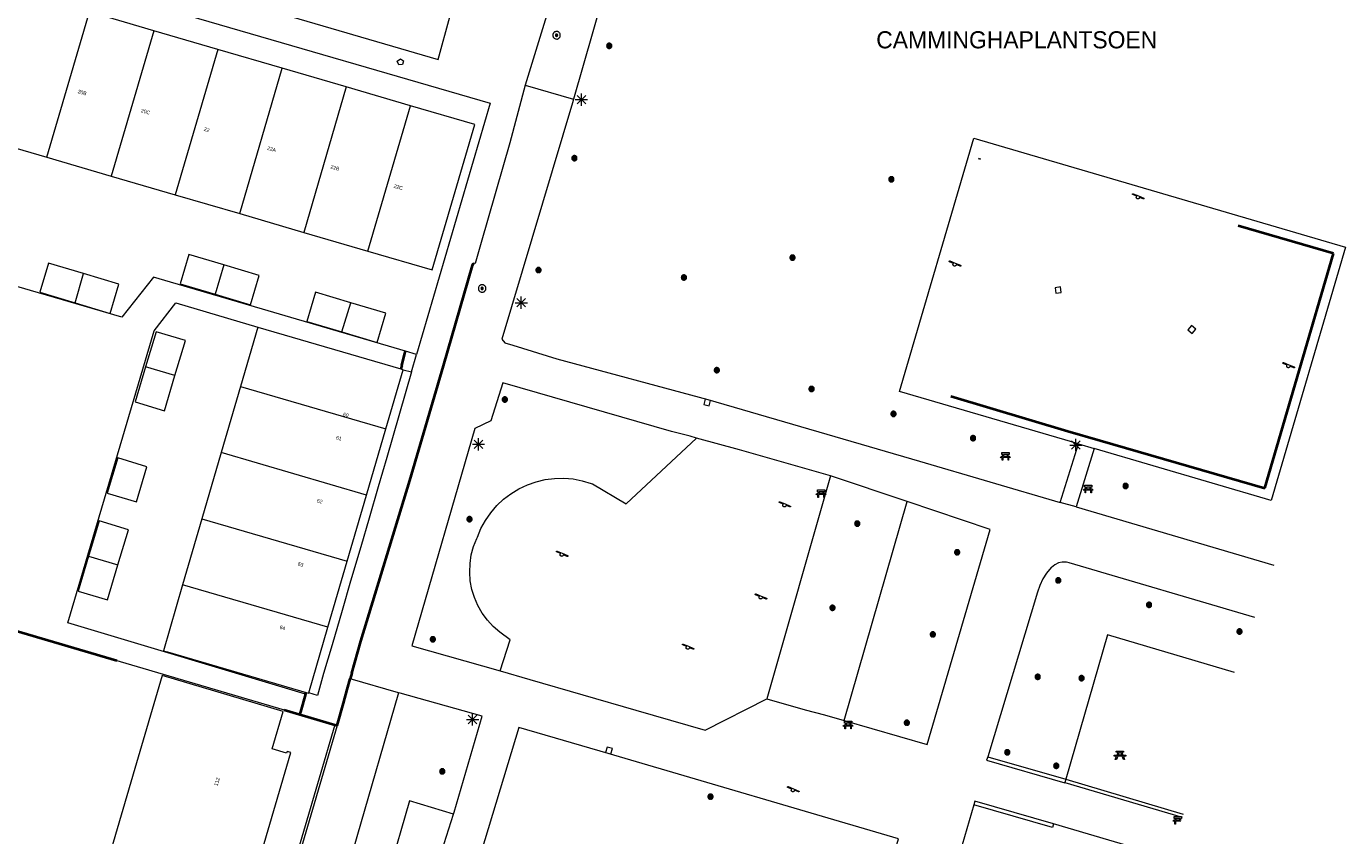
# Model space of a CAD drawing. Header units: metres. Extents: x 135779 to 137489, y 452643 to 455118.
# Tile 49 of 256: x 136680 to 136788, y 452805 to 452871. Entities that reach past the tile are written whole.
import ezdxf
from ezdxf.enums import TextEntityAlignment as Align

# ---------------------------------------------------------------- set-up
doc = ezdxf.new("R2010")
doc.units = ezdxf.units.M
doc.linetypes.add('DGN_Style_4', pattern=[89.853097, 44.898487, -22.449243, 0.056123, -22.449243])
for name, color, linetype, lineweight in [('KTop_BTD_Groenvoorziening', 62, 'Continuous', 13), ('KTop_BTD_Groenvoorziening_gras- en kruidachtigen', 62, 'Continuous', 13), ('KTop_NAR_Huisnummer (t)', 7, 'Continuous', 13), ('KTop_NAR_Huisnummer tijdelijk (t)', 7, 'Continuous', 13), ('KTop_ORL_Terrein_Overig (t)', 7, 'Continuous', 13), ('KTop_OTD_Gesloten verharding', 15, 'Continuous', 13), ('KTop_OTD_Open verharding', 15, 'Continuous', 13), ('KTop_OTD_Zand', 15, 'Continuous', 13), ('KTop_PAL_Lichtmast', 40, 'Continuous', 13), ('KTop_PND_Grondvlaksituatie van BAG-pand [tachy]', 1, 'Continuous', 13), ('KTop_PND_Pandscheiding', 40, 'Continuous', 13), ('KTop_PUT_Brandkraan of -put', 1, 'Continuous', 13), ('KTop_PUT_Inspectie- of rioolput', 15, 'Continuous', 13), ('KTop_PUT_Kolk', 15, 'Continuous', 13), ('KTop_SHD_Hek (l)', 15, 'DGN_Style_4', 40), ('KTop_SHD_Muur', 15, 'Continuous', 13), ('KTop_STM_Bank', 40, 'Continuous', 13), ('KTop_STM_Picknicktafel', 40, 'Continuous', 13), ('KTop_STM_Speelvoorziening', 40, 'Continuous', 13), ('KTop_VGO_Boom', 92, 'Continuous', 13), ('KTop_WGD_Fietspad', 40, 'Continuous', 13), ('KTop_WGD_Voetpad', 251, 'Continuous', 13)]:
    doc.layers.add(name, color=color, linetype=linetype, lineweight=lineweight)
doc.styles.add('Style-ROVU', font='ROVU.shx')
doc.styles.add('Style-ROVUCURSIEF', font='ROVUCURSIEF.shx')

# ---------------------------------------------------------------- blocks, each defined once
blk = doc.blocks.new('PAL_Lichtmast')
at = {"layer": 'KTop_PAL_Lichtmast'}
for p, q in [((-0.35, -0.35), (0.35, 0.35)), ((0.35, -0.35), (-0.35, 0.35)), ((0, -0.5), (0, 0.5)), ((-0.5, 0), (0.5, 0))]:
    blk.add_line(p, q, dxfattribs=at)
blk = doc.blocks.new('PUT_Kolk')
at = {"layer": 'KTop_PUT_Kolk', "flags": 128}
blk.add_lwpolyline([(0.22, -0.23), (0.22, 0.22), (-0.23, 0.22), (-0.23, -0.23), (0.22, -0.23)], dxfattribs=at)
blk = doc.blocks.new('PUT_Brandkraan_of_-put')
at = {"layer": 'KTop_PUT_Brandkraan of -put'}
for p, q in [((-0.25, 0.03), (0, 0.25)), ((-0.16, -0.25), (-0.25, 0.03)), ((0, 0.25), (0.25, 0.03)), ((0.25, 0.03), (0.16, -0.25)), ((0.16, -0.25), (-0.16, -0.25))]:
    blk.add_line(p, q, dxfattribs=at)
blk = doc.blocks.new('PUT_Inspectie-_of_rioolput')
at = {"layer": 'KTop_PUT_Inspectie- of rioolput', "flags": 128}
for points in [[(0.31, 0), (0.31, 0.03), (0.3, 0.06), (0.29, 0.1), (0.28, 0.13), (0.27, 0.15), (0.25, 0.18), (0.23, 0.21), (0.21, 0.23), (0.18, 0.25), (0.15, 0.27), (0.13, 0.28), (0.1, 0.29), (0.06, 0.3), (0.03, 0.31), (0, 0.31), (-0.03, 0.31), (-0.06, 0.3), (-0.1, 0.29), (-0.13, 0.28), (-0.16, 0.27), (-0.18, 0.25), (-0.21, 0.23), (-0.23, 0.21), (-0.25, 0.18), (-0.27, 0.15), (-0.28, 0.13), (-0.29, 0.1), (-0.3, 0.06), (-0.31, 0.03), (-0.31, 0), (-0.31, -0.03), (-0.3, -0.06), (-0.29, -0.1), (-0.28, -0.13), (-0.27, -0.16), (-0.25, -0.18), (-0.23, -0.21), (-0.21, -0.23), (-0.18, -0.25), (-0.15, -0.27), (-0.13, -0.28), (-0.1, -0.29), (-0.06, -0.3), (-0.03, -0.31), (0, -0.31), (0.03, -0.31), (0.06, -0.3), (0.1, -0.29), (0.13, -0.28), (0.15, -0.27), (0.18, -0.25), (0.21, -0.23), (0.23, -0.21), (0.25, -0.18), (0.27, -0.15), (0.28, -0.13), (0.29, -0.1), (0.3, -0.06), (0.31, -0.03), (0.31, 0)], [(0.1, 0), (0.09, 0.01), (0.09, 0.02), (0.09, 0.03), (0.09, 0.04), (0.08, 0.05), (0.08, 0.06), (0.07, 0.06), (0.06, 0.07), (0.06, 0.08), (0.05, 0.08), (0.04, 0.09), (0.03, 0.09), (0.02, 0.09), (0.01, 0.09), (0, 0.09), (-0.01, 0.09), (-0.02, 0.09), (-0.03, 0.09), (-0.04, 0.09), (-0.05, 0.08), (-0.06, 0.08), (-0.06, 0.07), (-0.07, 0.06), (-0.08, 0.06), (-0.08, 0.05), (-0.09, 0.04), (-0.09, 0.03), (-0.09, 0.02), (-0.09, 0.01), (-0.09, 0), (-0.09, -0.01), (-0.09, -0.02), (-0.09, -0.03), (-0.09, -0.04), (-0.08, -0.05), (-0.08, -0.06), (-0.07, -0.06), (-0.06, -0.07), (-0.06, -0.08), (-0.05, -0.08), (-0.04, -0.09), (-0.03, -0.09), (-0.02, -0.09), (-0.01, -0.09), (0, -0.09), (0.01, -0.09), (0.02, -0.09), (0.03, -0.09), (0.04, -0.09), (0.05, -0.08), (0.06, -0.08), (0.06, -0.07), (0.07, -0.06), (0.08, -0.06), (0.08, -0.05), (0.09, -0.04), (0.09, -0.03), (0.09, -0.02), (0.09, -0.01), (0.1, 0)], [(0.04, 0), (0.03, 0), (0.03, 0.01), (0.03, 0.01), (0.03, 0.01), (0.03, 0.02), (0.03, 0.02), (0.03, 0.02), (0.02, 0.03), (0.02, 0.03), (0.02, 0.03), (0.01, 0.03), (0.01, 0.03), (0.01, 0.03), (0, 0.03), (0, 0.03), (0, 0.03), (-0.01, 0.03), (-0.01, 0.03), (-0.01, 0.03), (-0.02, 0.03), (-0.02, 0.03), (-0.02, 0.03), (-0.03, 0.02), (-0.03, 0.02), (-0.03, 0.02), (-0.03, 0.01), (-0.03, 0.01), (-0.03, 0.01), (-0.03, 0), (-0.03, 0), (-0.03, 0), (-0.03, -0.01), (-0.03, -0.01), (-0.03, -0.01), (-0.03, -0.02), (-0.03, -0.02), (-0.03, -0.02), (-0.02, -0.03), (-0.02, -0.03), (-0.02, -0.03), (-0.01, -0.03), (-0.01, -0.03), (-0.01, -0.03), (0, -0.03), (0, -0.03), (0, -0.03), (0.01, -0.03), (0.01, -0.03), (0.01, -0.03), (0.02, -0.03), (0.02, -0.03), (0.02, -0.03), (0.03, -0.02), (0.03, -0.02), (0.03, -0.02), (0.03, -0.01), (0.03, -0.01), (0.03, -0.01), (0.03, 0), (0.04, 0)], [(0.01, 0.02), (0.01, 0.02), (0.01, 0.02), (0, 0.02), (0, 0.02), (0, 0.02), (0, 0.02), (-0.01, 0.02), (-0.01, 0.02), (-0.01, 0.02), (-0.01, 0.02), (-0.01, 0.02), (-0.02, 0.02), (-0.02, 0.01), (-0.02, 0.01), (-0.02, 0.01), (-0.02, 0.01), (-0.02, 0.01), (-0.02, 0), (-0.02, 0), (-0.02, 0), (-0.02, 0), (-0.02, -0.01), (-0.02, -0.01), (-0.02, -0.01), (-0.02, -0.01), (-0.02, -0.01), (-0.02, -0.02), (-0.01, -0.02), (-0.01, -0.02), (-0.01, -0.02), (-0.01, -0.02), (-0.01, -0.02), (0, -0.02), (0, -0.02), (0, -0.02), (0, -0.02), (0.01, -0.02), (0.01, -0.02), (0.01, -0.02), (0.01, -0.02), (0.01, -0.02), (0.02, -0.02), (0.02, -0.01), (0.02, -0.01), (0.02, -0.01), (0.02, -0.01), (0.02, -0.01), (0.02, 0), (0.02, 0), (0.02, 0), (0.02, 0), (0.02, 0.01), (0.02, 0.01), (0.02, 0.01), (0.02, 0.01), (0.02, 0.01), (0.02, 0.02), (0.01, 0.02), (0.01, 0.02), (0.01, 0.02)]]:
    blk.add_lwpolyline(points, dxfattribs=at)
blk = doc.blocks.new('STM_Speelvoorziening')
at = {"layer": 'KTop_STM_Speelvoorziening'}
for p, q in [((-0.46, 0.22), (-0.45, 0.23)), ((-0.46, 0.21), (-0.46, 0.22)), ((-0.46, 0.22), (-0.46, 0.22)), ((-0.45, 0.2), (-0.46, 0.21)), ((-0.46, 0.21), (-0.46, 0.21)), ((-0.46, 0.21), (-0.46, 0.21)), ((-0.45, 0.23), (-0.45, 0.24)), ((-0.45, 0.24), (-0.45, 0.24)), ((-0.45, 0.24), (-0.44, 0.24)), ((-0.45, 0.23), (-0.45, 0.23)), ((-0.45, 0.23), (-0.45, 0.23)), ((-0.45, 0.19), (-0.45, 0.2)), ((-0.45, 0.2), (-0.45, 0.2)), ((-0.44, 0.18), (-0.45, 0.19)), ((-0.45, 0.19), (-0.45, 0.19)), ((-0.45, 0.19), (-0.45, 0.19)), ((-0.44, 0.24), (-0.44, 0.25)), ((-0.44, 0.25), (-0.44, 0.25)), ((-0.44, 0.25), (-0.43, 0.25)), ((-0.43, 0.18), (-0.44, 0.18)), ((-0.44, 0.18), (-0.44, 0.18)), ((-0.44, 0.18), (-0.44, 0.18)), ((-0.43, 0.25), (-0.43, 0.25)), ((-0.43, 0.25), (-0.42, 0.25)), ((-0.11, 0.04), (-0.43, 0.18)), ((-0.42, 0.25), (-0.42, 0.25)), ((-0.42, 0.25), (-0.42, 0.25)), ((-0.42, 0.25), (-0.41, 0.25)), ((-0.41, 0.25), (-0.41, 0.25)), ((-0.41, 0.25), (-0.4, 0.25)), ((-0.4, 0.25), (-0.4, 0.25)), ((-0.4, 0.25), (0.03, 0.07)), ((-0.14, 0.01), (-0.13, 0.02)), ((-0.14, -0.01), (-0.14, 0.01)), ((-0.13, 0.02), (-0.12, 0.03)), ((-0.12, 0.03), (-0.11, 0.04)), ((-0.11, 0.04), (-0.11, 0.04)), ((0.03, 0.07), (0.46, -0.11)), ((-0.15, -0.03), (-0.14, -0.02)), ((-0.15, -0.05), (-0.15, -0.03)), ((-0.15, -0.06), (-0.15, -0.05)), ((-0.14, -0.07), (-0.15, -0.06)), ((-0.14, -0.02), (-0.14, -0.01)), ((-0.14, -0.09), (-0.14, -0.07)), ((-0.14, -0.1), (-0.14, -0.09)), ((-0.13, -0.11), (-0.14, -0.1)), ((-0.12, -0.12), (-0.13, -0.11)), ((-0.11, -0.13), (-0.12, -0.12)), ((-0.1, -0.14), (-0.11, -0.13)), ((-0.09, -0.15), (-0.1, -0.14)), ((-0.08, -0.16), (-0.09, -0.15)), ((-0.07, -0.16), (-0.08, -0.16)), ((-0.06, -0.17), (-0.07, -0.16)), ((-0.04, -0.17), (-0.06, -0.17)), ((-0.03, -0.17), (-0.04, -0.17)), ((-0.02, -0.18), (-0.03, -0.17)), ((0, -0.17), (-0.02, -0.18)), ((0.01, -0.17), (0, -0.17)), ((0.02, -0.17), (0.01, -0.17)), ((0.03, -0.16), (0.02, -0.17)), ((0.05, -0.16), (0.03, -0.16)), ((0.06, -0.15), (0.05, -0.16)), ((0.07, -0.14), (0.06, -0.15)), ((0.08, -0.13), (0.07, -0.14)), ((0.09, -0.12), (0.08, -0.13)), ((0.1, -0.1), (0.09, -0.11)), ((0.09, -0.11), (0.09, -0.12)), ((0.11, -0.07), (0.1, -0.09)), ((0.1, -0.09), (0.1, -0.1)), ((0.43, -0.18), (0.11, -0.05)), ((0.11, -0.05), (0.11, -0.06)), ((0.11, -0.06), (0.11, -0.07)), ((0.44, -0.18), (0.43, -0.18)), ((0.45, -0.18), (0.44, -0.18)), ((0.44, -0.18), (0.44, -0.18)), ((0.46, -0.18), (0.45, -0.18)), ((0.45, -0.18), (0.45, -0.18)), ((0.46, -0.11), (0.47, -0.11)), ((0.47, -0.18), (0.46, -0.18)), ((0.46, -0.18), (0.46, -0.18)), ((0.46, -0.18), (0.46, -0.18)), ((0.47, -0.11), (0.47, -0.11)), ((0.47, -0.11), (0.47, -0.11)), ((0.47, -0.11), (0.48, -0.12)), ((0.48, -0.17), (0.47, -0.17)), ((0.47, -0.17), (0.47, -0.17)), ((0.47, -0.17), (0.47, -0.18)), ((0.48, -0.12), (0.48, -0.12)), ((0.48, -0.12), (0.48, -0.12)), ((0.48, -0.12), (0.48, -0.13)), ((0.48, -0.13), (0.48, -0.13)), ((0.48, -0.13), (0.49, -0.13)), ((0.49, -0.15), (0.48, -0.15)), ((0.48, -0.15), (0.48, -0.16)), ((0.48, -0.16), (0.48, -0.16)), ((0.48, -0.16), (0.48, -0.16)), ((0.48, -0.16), (0.48, -0.17)), ((0.49, -0.13), (0.49, -0.14)), ((0.49, -0.14), (0.49, -0.14)), ((0.49, -0.14), (0.49, -0.15)), ((0.49, -0.15), (0.49, -0.15))]:
    blk.add_line(p, q, dxfattribs=at)
blk = doc.blocks.new('STM_Picknicktafel')
at = {"layer": 'KTop_STM_Picknicktafel'}
for p, q in [((-0.47, -0.07), (-0.47, 0.02)), ((-0.47, 0.02), (-0.24, 0.02)), ((-0.3, 0.25), (-0.3, 0.34)), ((-0.3, 0.34), (0, 0.34)), ((-0.15, 0.25), (-0.3, 0.25)), ((-0.24, 0.02), (-0.15, 0.25)), ((-0.14, 0.02), (-0.04, 0.25)), ((0.14, 0.02), (-0.14, 0.02)), ((-0.04, 0.25), (0.04, 0.25)), ((0, 0.34), (0.3, 0.34)), ((0.04, 0.25), (0.14, 0.02)), ((0.3, 0.25), (0.15, 0.25)), ((0.15, 0.25), (0.24, 0.02)), ((0.24, 0.02), (0.47, 0.02)), ((0.3, 0.34), (0.3, 0.25)), ((0.47, 0.02), (0.47, -0.07)), ((-0.28, -0.07), (-0.47, -0.07)), ((-0.38, -0.34), (-0.28, -0.07)), ((-0.28, -0.34), (-0.38, -0.34)), ((-0.17, -0.07), (-0.28, -0.34)), ((0.17, -0.07), (-0.17, -0.07)), ((0.28, -0.34), (0.17, -0.07)), ((0.47, -0.07), (0.28, -0.07)), ((0.28, -0.07), (0.38, -0.34)), ((0.38, -0.34), (0.28, -0.34))]:
    blk.add_line(p, q, dxfattribs=at)
blk = doc.blocks.new('STM_Bank')
at = {"layer": 'KTop_STM_Bank'}
for p, q in [((-0.42, -0.09), (-0.3, 0.02)), ((-0.3, 0.31), (0.3, 0.31)), ((-0.3, 0.14), (-0.3, 0.31)), ((-0.2, 0.14), (-0.3, 0.14)), ((-0.3, 0.02), (-0.2, 0.02)), ((-0.2, 0.02), (-0.2, 0.14)), ((0.16, 0.14), (-0.15, 0.14)), ((-0.15, 0.14), (-0.15, 0.02)), ((-0.15, 0.02), (0.16, 0.02)), ((0.16, 0.02), (0.16, 0.14)), ((0.3, 0.14), (0.2, 0.14)), ((0.2, 0.14), (0.2, 0.02)), ((0.2, 0.02), (0.3, 0.02)), ((0.3, 0.31), (0.3, 0.14)), ((0.3, 0.02), (0.42, -0.09)), ((-0.26, -0.09), (-0.42, -0.09)), ((-0.26, -0.31), (-0.26, -0.09)), ((-0.21, -0.31), (-0.26, -0.31)), ((0.22, -0.09), (-0.21, -0.09)), ((-0.21, -0.09), (-0.21, -0.31)), ((0.22, -0.31), (0.22, -0.09)), ((0.26, -0.31), (0.22, -0.31)), ((0.42, -0.09), (0.26, -0.09)), ((0.26, -0.09), (0.26, -0.31))]:
    blk.add_line(p, q, dxfattribs=at)
blk = doc.blocks.new('VGO_Boom')
at = {"layer": 'KTop_VGO_Boom', "flags": 128}
for points in [[(0.21, 0), (0.21, 0.02), (0.21, 0.04), (0.2, 0.07), (0.2, 0.09), (0.19, 0.11), (0.17, 0.13), (0.16, 0.14), (0.14, 0.16), (0.13, 0.17), (0.11, 0.19), (0.09, 0.2), (0.07, 0.2), (0.04, 0.21), (0.02, 0.21), (0, 0.21), (-0.02, 0.21), (-0.05, 0.21), (-0.07, 0.2), (-0.09, 0.2), (-0.11, 0.19), (-0.13, 0.17), (-0.14, 0.16), (-0.16, 0.14), (-0.17, 0.13), (-0.19, 0.11), (-0.2, 0.09), (-0.2, 0.07), (-0.21, 0.04), (-0.21, 0.02), (-0.22, 0), (-0.21, -0.02), (-0.21, -0.05), (-0.2, -0.07), (-0.2, -0.09), (-0.19, -0.11), (-0.17, -0.13), (-0.16, -0.14), (-0.14, -0.16), (-0.13, -0.17), (-0.11, -0.19), (-0.09, -0.2), (-0.07, -0.2), (-0.05, -0.21), (-0.02, -0.21), (0, -0.22), (0.02, -0.21), (0.04, -0.21), (0.07, -0.2), (0.09, -0.2), (0.11, -0.19), (0.13, -0.17), (0.14, -0.16), (0.16, -0.14), (0.17, -0.13), (0.19, -0.11), (0.2, -0.09), (0.2, -0.07), (0.21, -0.05), (0.21, -0.02), (0.21, 0)], [(0.15, 0), (0.15, 0.02), (0.15, 0.03), (0.15, 0.05), (0.14, 0.06), (0.13, 0.08), (0.13, 0.09), (0.12, 0.1), (0.1, 0.12), (0.09, 0.13), (0.08, 0.13), (0.06, 0.14), (0.05, 0.15), (0.03, 0.15), (0.02, 0.15), (0, 0.15), (-0.02, 0.15), (-0.03, 0.15), (-0.05, 0.15), (-0.06, 0.14), (-0.08, 0.13), (-0.09, 0.13), (-0.1, 0.12), (-0.12, 0.1), (-0.13, 0.09), (-0.13, 0.08), (-0.14, 0.06), (-0.15, 0.05), (-0.15, 0.03), (-0.15, 0.02), (-0.16, 0), (-0.15, -0.02), (-0.15, -0.03), (-0.15, -0.05), (-0.14, -0.06), (-0.13, -0.08), (-0.13, -0.09), (-0.12, -0.1), (-0.1, -0.12), (-0.09, -0.13), (-0.08, -0.13), (-0.06, -0.14), (-0.05, -0.15), (-0.03, -0.15), (-0.02, -0.15), (0, -0.16), (0.02, -0.15), (0.03, -0.15), (0.05, -0.15), (0.06, -0.14), (0.08, -0.13), (0.09, -0.13), (0.1, -0.12), (0.12, -0.1), (0.13, -0.09), (0.13, -0.08), (0.14, -0.06), (0.15, -0.05), (0.15, -0.03), (0.15, -0.02), (0.15, 0)], [(0.1, 0), (0.09, 0.01), (0.09, 0.02), (0.09, 0.03), (0.09, 0.04), (0.08, 0.05), (0.08, 0.06), (0.07, 0.06), (0.06, 0.07), (0.06, 0.08), (0.05, 0.08), (0.04, 0.09), (0.03, 0.09), (0.02, 0.09), (0.01, 0.09), (0, 0.09), (-0.01, 0.09), (-0.02, 0.09), (-0.03, 0.09), (-0.04, 0.09), (-0.05, 0.08), (-0.06, 0.08), (-0.06, 0.07), (-0.07, 0.06), (-0.08, 0.06), (-0.08, 0.05), (-0.09, 0.04), (-0.09, 0.03), (-0.09, 0.02), (-0.09, 0.01), (-0.1, 0), (-0.09, -0.01), (-0.09, -0.02), (-0.09, -0.03), (-0.09, -0.04), (-0.08, -0.05), (-0.08, -0.06), (-0.07, -0.06), (-0.06, -0.07), (-0.06, -0.08), (-0.05, -0.08), (-0.04, -0.09), (-0.03, -0.09), (-0.02, -0.09), (-0.01, -0.09), (0, -0.1), (0.01, -0.09), (0.02, -0.09), (0.03, -0.09), (0.04, -0.09), (0.05, -0.08), (0.06, -0.08), (0.06, -0.07), (0.07, -0.06), (0.08, -0.06), (0.08, -0.05), (0.09, -0.04), (0.09, -0.03), (0.09, -0.02), (0.09, -0.01), (0.1, 0)], [(0.04, 0), (0.03, 0), (0.03, 0.01), (0.03, 0.01), (0.03, 0.01), (0.03, 0.02), (0.03, 0.02), (0.03, 0.02), (0.02, 0.03), (0.02, 0.03), (0.02, 0.03), (0.01, 0.03), (0.01, 0.03), (0.01, 0.03), (0, 0.03), (0, 0.03), (0, 0.03), (-0.01, 0.03), (-0.01, 0.03), (-0.01, 0.03), (-0.02, 0.03), (-0.02, 0.03), (-0.02, 0.03), (-0.03, 0.02), (-0.03, 0.02), (-0.03, 0.02), (-0.03, 0.01), (-0.03, 0.01), (-0.03, 0.01), (-0.04, 0), (-0.04, 0), (-0.04, 0), (-0.03, -0.01), (-0.03, -0.01), (-0.03, -0.01), (-0.03, -0.02), (-0.03, -0.02), (-0.03, -0.02), (-0.02, -0.03), (-0.02, -0.03), (-0.02, -0.03), (-0.01, -0.03), (-0.01, -0.03), (-0.01, -0.03), (0, -0.04), (0, -0.04), (0, -0.04), (0.01, -0.03), (0.01, -0.03), (0.01, -0.03), (0.02, -0.03), (0.02, -0.03), (0.02, -0.03), (0.03, -0.02), (0.03, -0.02), (0.03, -0.02), (0.03, -0.01), (0.03, -0.01), (0.03, -0.01), (0.03, 0), (0.04, 0)]]:
    blk.add_lwpolyline(points, dxfattribs=at)

msp = doc.modelspace()

# ---------------------------------------------------------------- linework, layer by layer
at = {"layer": 'KTop_BTD_Groenvoorziening', "flags": 128}
for points in [[(136747.39, 452814.07), (136752.55, 452831.99)], [(136779.34, 452817.99), (136768.94, 452821.08), (136765.53, 452809.26)], [(136765.53, 452809.26), (136775.14, 452806.42)]]:
    msp.add_lwpolyline(points, dxfattribs=at)
at = {"layer": 'KTop_BTD_Groenvoorziening_gras- en kruidachtigen', "flags": 128}
for points in [[(136710.94, 452816.34), (136697.29, 452769.19), (136697.12, 452768.61)], [(136715.44, 452806.4), (136711.84, 452807.51), (136710.13, 452801.55), (136713.56, 452800.48)]]:
    msp.add_lwpolyline(points, dxfattribs=at)
at = {"layer": 'KTop_OTD_Gesloten verharding', "flags": 128}
msp.add_lwpolyline([(136766.57, 452836.72), (136751.93, 452841.01), (136758.01, 452861.75), (136788.42, 452852.83), (136782.34, 452832.09), (136767.84, 452836.34)], dxfattribs=at)
at = {"layer": 'KTop_OTD_Open verharding', "flags": 128}
for points in [[(136712.42, 452844.03), (136711.52, 452844.3), (136690.9, 452850.37), (136688.3, 452847.08), (136672.87, 452851.6), (136661.98, 452814.42), (136652.59, 452817.18)], [(136703.34, 452816.24), (136683.89, 452822.08), (136690.94, 452845.97), (136692.71, 452848.25), (136699.43, 452846.26)], [(136711.32, 452842.79), (136712, 452842.6)], [(136652.77, 452809.35), (136668.13, 452804.74), (136678.11, 452816.26), (136679.66, 452821.41), (136691.68, 452817.87), (136701.58, 452814.95), (136702.85, 452814.57)]]:
    msp.add_lwpolyline(points, dxfattribs=at)
at = {"layer": 'KTop_OTD_Zand', "flags": 128}
for points in [[(136719.25, 452818.14), (136720.07, 452820.69), (136719.23, 452821.31), (136718.69, 452821.77), (136718.21, 452822.3), (136717.79, 452822.87), (136717.43, 452823.48), (136717.15, 452824.13), (136716.94, 452824.81), (136716.81, 452825.51), (136716.76, 452826.22), (136716.79, 452826.93), (136716.89, 452827.63), (136717.08, 452828.32), (136717.34, 452828.98), (136717.39, 452829.08), (136717.68, 452829.78), (136718.05, 452830.45), (136718.48, 452831.08), (136718.98, 452831.66), (136719.53, 452832.18), (136720.14, 452832.64), (136720.79, 452833.04), (136721.48, 452833.37), (136722.2, 452833.62), (136722.94, 452833.79), (136723.69, 452833.89), (136724.46, 452833.91), (136725.22, 452833.85), (136725.96, 452833.7), (136726.69, 452833.48), (136726.8, 452833.45), (136729.56, 452831.82), (136735.31, 452837.19)], [(136746.27, 452834.1), (136741.08, 452815.84)]]:
    msp.add_lwpolyline(points, dxfattribs=at)
at = {"layer": 'KTop_PND_Grondvlaksituatie van BAG-pand [tachy]', "flags": 128}
for points in [[(136690.91, 452870.53), (136685.66, 452872.07)], [(136696.17, 452868.99), (136690.91, 452870.53)], [(136701.42, 452867.46), (136696.17, 452868.99)], [(136706.67, 452865.93), (136701.42, 452867.46)], [(136711.93, 452864.39), (136706.67, 452865.93)], [(136708.44, 452852.5), (136713.7, 452850.96), (136717.18, 452862.86), (136711.93, 452864.39)], [(136676.91, 452861.7), (136682.17, 452860.17)], [(136682.17, 452860.17), (136687.42, 452858.63)], [(136687.42, 452858.63), (136692.68, 452857.1)], [(136692.68, 452857.1), (136697.95, 452855.58)], [(136697.95, 452855.58), (136703.19, 452854.03)], [(136703.19, 452854.03), (136708.44, 452852.5)], [(136685.18, 452850.66), (136682.3, 452851.52), (136681.59, 452849.13), (136684.5, 452848.25)], [(136696.66, 452851.36), (136693.79, 452852.22), (136693.07, 452849.82), (136695.94, 452848.96)], [(136695.94, 452848.96), (136698.82, 452848.1), (136699.54, 452850.5), (136696.66, 452851.36)], [(136684.5, 452848.25), (136687.34, 452847.4), (136688.05, 452849.8), (136685.18, 452850.66)], [(136707.03, 452848.27), (136704.16, 452849.13), (136703.44, 452846.74), (136706.31, 452845.88)], [(136706.31, 452845.88), (136709.19, 452845.02), (136709.9, 452847.41), (136707.03, 452848.27)], [(136692.65, 452842.31), (136693.51, 452845.18), (136691.12, 452845.9), (136690.25, 452843.02)], [(136699.43, 452846.26), (136698.01, 452841.41)], [(136699.43, 452846.26), (136711.12, 452842.85), (136711.32, 452842.79)], [(136690.25, 452843.02), (136689.39, 452840.15), (136691.79, 452839.43), (136692.65, 452842.31)], [(136709.9, 452837.94), (136711.32, 452842.79)], [(136698.01, 452841.41), (136696.43, 452836)], [(136708.33, 452832.53), (136709.9, 452837.94)], [(136689.5, 452831.98), (136690.36, 452834.85), (136687.97, 452835.57), (136687.11, 452832.69), (136689.5, 452831.98)], [(136696.43, 452836), (136694.86, 452830.59)], [(136706.75, 452827.12), (136708.33, 452832.53)], [(136687.98, 452826.82), (136688.84, 452829.69), (136686.44, 452830.41), (136685.74, 452828.04), (136685.58, 452827.53)], [(136694.86, 452830.59), (136693.28, 452825.19)], [(136685.58, 452827.53), (136684.72, 452824.66), (136687.12, 452823.94), (136687.98, 452826.82)], [(136705.17, 452821.72), (136706.75, 452827.12)], [(136693.28, 452825.19), (136691.7, 452819.78), (136692.03, 452819.69), (136703.38, 452816.37)], [(136703.59, 452816.33), (136705.17, 452821.72)], [(136699.48, 452802.42), (136702.13, 452811.45), (136701.82, 452811.54), (136701.78, 452811.41), (136700.59, 452811.76), (136701.5, 452814.82), (136691.61, 452817.75), (136689.38, 452810.15), (136687.27, 452802.97)], [(136703.38, 452816.37), (136703.59, 452816.31), (136703.59, 452816.33)]]:
    msp.add_lwpolyline(points, dxfattribs=at)
at = {"layer": 'KTop_PND_Pandscheiding', "flags": 128}
for points in [[(136682.17, 452860.17), (136685.66, 452872.07)], [(136690.91, 452870.53), (136687.42, 452858.63)], [(136696.17, 452868.99), (136692.68, 452857.1)], [(136697.95, 452855.58), (136701.42, 452867.46)], [(136706.67, 452865.93), (136703.19, 452854.03)], [(136708.44, 452852.5), (136711.93, 452864.39)], [(136696.66, 452851.36), (136695.94, 452848.96)], [(136684.5, 452848.25), (136685.18, 452850.66)], [(136706.31, 452845.88), (136707.03, 452848.27)], [(136692.65, 452842.31), (136690.25, 452843.02)], [(136698.01, 452841.41), (136709.9, 452837.94)], [(136708.33, 452832.53), (136696.43, 452836)], [(136694.86, 452830.59), (136706.75, 452827.12)], [(136685.58, 452827.53), (136687.98, 452826.82)], [(136705.17, 452821.72), (136693.28, 452825.19)]]:
    msp.add_lwpolyline(points, dxfattribs=at)
at = {"layer": 'KTop_SHD_Hek (l)', "flags": 128}
for points in [[(136765.7, 452837.76), (136768.33, 452836.99), (136781.82, 452833.1), (136787.42, 452852.31), (136772.02, 452856.78), (136758.63, 452860.65), (136753.04, 452841.55), (136765.7, 452837.76)], [(136714.61, 452843.11), (136716.99, 452851.32)], [(136716.99, 452851.32), (136717.06, 452851.51)], [(136711.2, 452843.14), (136711.43, 452844.03)], [(136711.43, 452844.03), (136711.52, 452844.3)], [(136711.2, 452843.14), (136711.12, 452842.85)], [(136711.86, 452833.73), (136714.61, 452843.11)], [(136707.85, 452820.57), (136711.86, 452833.73)], [(136653.09, 452809.25), (136668.13, 452804.74), (136678.11, 452816.26), (136679.66, 452821.41), (136691.68, 452817.87), (136701.58, 452814.95)], [(136707.11, 452817.95), (136707.85, 452820.57)], [(136707.11, 452817.95), (136706.98, 452817.49)], [(136706.74, 452816.6), (136706.98, 452817.49)], [(136703.34, 452816.24), (136702.91, 452814.79)], [(136703.34, 452816.24), (136703.38, 452816.37)], [(136706.43, 452815.49), (136706.74, 452816.6)], [(136701.58, 452814.95), (136705.72, 452813.73)], [(136702.91, 452814.79), (136702.85, 452814.57)], [(136705.92, 452813.67), (136706.43, 452815.49)], [(136705.72, 452813.73), (136705.92, 452813.67)]]:
    msp.add_lwpolyline(points, dxfattribs=at)
at = {"layer": 'KTop_SHD_Muur', "flags": 128}
for points in [[(136705.72, 452813.73), (136692.9, 452770.07), (136688.77, 452771.33)], [(136705.92, 452813.67), (136693.04, 452769.83)], [(136705.92, 452813.67), (136705.72, 452813.73)], [(136759.14, 452811.1), (136759.05, 452810.82), (136765.44, 452808.97), (136765.45, 452808.99)], [(136759.14, 452811.1), (136765.53, 452809.26)], [(136765.53, 452809.26), (136765.45, 452808.99)], [(136764.53, 452805.61), (136758.09, 452807.46), (136758.01, 452807.17)], [(136764.53, 452805.61), (136764.45, 452805.32), (136758.01, 452807.17)]]:
    msp.add_lwpolyline(points, dxfattribs=at)
at = {"layer": 'KTop_STM_Bank'}
for p, q in [((136774.28, 452805.83), (136774.4, 452805.94)), ((136774.4, 452806.23), (136775, 452806.23)), ((136774.4, 452806.06), (136774.4, 452806.23)), ((136774.5, 452806.06), (136774.4, 452806.06)), ((136774.4, 452805.94), (136774.5, 452805.94)), ((136774.5, 452805.94), (136774.5, 452806.06)), ((136774.86, 452806.06), (136774.54, 452806.06)), ((136774.54, 452806.06), (136774.54, 452805.94)), ((136774.54, 452805.94), (136774.86, 452805.94)), ((136774.86, 452805.94), (136774.86, 452806.06)), ((136775, 452806.06), (136774.9, 452806.06)), ((136774.9, 452806.06), (136774.9, 452805.94)), ((136774.9, 452805.94), (136774.96, 452805.94)), ((136775, 452806.23), (136775, 452806.06)), ((136774.44, 452805.83), (136774.28, 452805.83)), ((136774.44, 452805.6), (136774.44, 452805.83)), ((136774.49, 452805.6), (136774.44, 452805.6)), ((136774.91, 452805.83), (136774.49, 452805.83)), ((136774.49, 452805.83), (136774.49, 452805.6)), ((136774.91, 452805.81), (136774.91, 452805.83))]:
    msp.add_line(p, q, dxfattribs=at)
at = {"layer": 'KTop_WGD_Fietspad', "flags": 128}
for points in [[(136755.47, 452982.57), (136754.54, 452979.48), (136750.1, 452964.15), (136744.33, 452944.5), (136738.72, 452925.25), (136732.87, 452905.34), (136729.82, 452894.88), (136727.42, 452886.65), (136723.7, 452873.92), (136721.29, 452866.09)], [(136733.07, 452891.53), (136731.31, 452885.24), (136727.8, 452873.19), (136727.63, 452873.23), (136725.26, 452864.94)], [(136721.29, 452866.09), (136725.26, 452864.94)]]:
    msp.add_lwpolyline(points, dxfattribs=at)
at = {"layer": 'KTop_WGD_Voetpad', "flags": 128}
for points in [[(136652.59, 452817.18), (136643.87, 452819.75), (136643.95, 452820.03), (136643.69, 452820.09), (136652.16, 452849.06), (136657.68, 452867.76), (136661.62, 452881.12), (136670.68, 452878.48), (136718.43, 452864.61), (136712.42, 452844.03)], [(136691.93, 452878.45), (136690.93, 452874.99), (136714.19, 452868.18), (136715.14, 452871.67), (136691.93, 452878.45)], [(136721.29, 452866.09), (136720.04, 452861.37), (136717.7, 452853.2), (136717.2, 452851.47), (136717.06, 452851.51), (136716.99, 452851.32), (136714.61, 452843.11), (136711.86, 452833.73), (136707.85, 452820.57), (136707.11, 452817.95), (136706.98, 452817.49)], [(136725.26, 452864.94), (136725.17, 452864.64), (136719.4, 452845.3), (136719.65, 452844.98), (136720.29, 452844.79), (136723.89, 452843.68), (136736.25, 452840.35), (136753.55, 452835.29), (136765.06, 452831.93)], [(136712, 452842.6), (136712.42, 452844.03)], [(136712, 452842.6), (136709.97, 452835.59), (136709.28, 452833.21), (136708.53, 452830.64), (136707.86, 452828.28), (136707.02, 452825.48), (136706.34, 452823.09), (136705.5, 452820.27), (136704.81, 452817.91), (136704.3, 452816.12), (136703.59, 452816.33)], [(136735.31, 452837.19), (136734.79, 452837.34), (136733.27, 452837.72), (136719.48, 452841.72), (136718.48, 452838.6), (136717.18, 452837.98), (136712.02, 452820.19), (136719.25, 452818.14)], [(136746.27, 452834.1), (136738.83, 452836.24), (136735.31, 452837.19)], [(136765.06, 452831.93), (136766.57, 452836.72)], [(136767.84, 452836.34), (136766.37, 452831.55)], [(136766.57, 452836.72), (136767.84, 452836.34)], [(136752.55, 452831.99), (136746.27, 452834.1)], [(136747.39, 452814.07), (136754.18, 452812.1), (136759.35, 452829.71), (136752.55, 452831.99)], [(136766.37, 452831.55), (136765.06, 452831.93)], [(136766.37, 452831.55), (136782.54, 452826.79)], [(136780.98, 452822.5), (136765.81, 452826.98), (136765.58, 452827.03), (136765.24, 452827.04), (136764.92, 452826.97), (136764.62, 452826.82), (136764.36, 452826.61), (136764.34, 452826.59), (136763.96, 452826.14), (136763.64, 452825.66), (136763.4, 452825.13), (136763.22, 452824.57), (136759.14, 452811.1)], [(136719.25, 452818.14), (136721.68, 452817.44), (136730.36, 452814.93), (136736.02, 452813.28), (136741.08, 452815.84)], [(136706.98, 452817.49), (136706.74, 452816.6), (136706.43, 452815.49), (136705.92, 452813.67)], [(136710.94, 452816.34), (136706.98, 452817.49)], [(136702.85, 452814.57), (136702.91, 452814.79), (136703.34, 452816.24)], [(136703.38, 452816.37), (136703.34, 452816.24)], [(136715.44, 452806.4), (136715.5, 452806.58), (136717.77, 452814.43), (136711.07, 452816.31), (136710.94, 452816.34)], [(136741.08, 452815.84), (136744.21, 452814.95), (136745.8, 452814.54), (136747.39, 452814.07)], [(136702.85, 452814.57), (136705.72, 452813.73)], [(136735.84, 452751.13), (136750.85, 452801.09), (136751.84, 452804.4), (136728.09, 452811.37), (136720.79, 452813.49), (136713.35, 452788.89), (136705.01, 452760.17)], [(136765.45, 452808.99), (136775.05, 452806.17)], [(136758.01, 452807.17), (136756.29, 452801.29), (136753.03, 452790.39), (136750.26, 452781.29), (136740.72, 452749.71)], [(136713.56, 452800.48), (136713.71, 452801.01), (136715.44, 452806.4)], [(136772.38, 452803.29), (136764.53, 452805.61)]]:
    msp.add_lwpolyline(points, dxfattribs=at)

# ---------------------------------------------------------------- block references
at = {"layer": 'KTop_PAL_Lichtmast'}
for p in [(136725.9, 452864.89), (136720.98, 452848.27), (136717.48, 452836.68), (136766.35, 452836.62), (136717, 452814.16)]:
    msp.add_blockref('PAL_Lichtmast', p, dxfattribs=at)
at = {"layer": 'KTop_PUT_Brandkraan of -put', "rotation": 73.6837123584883}
msp.add_blockref('PUT_Brandkraan_of_-put', (136711.07, 452867.98), dxfattribs=at)
at = {"layer": 'KTop_PUT_Inspectie- of rioolput'}
for p, rotation in [((136723.87, 452870.16), 162.8910953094), ((136717.78, 452849.44), 163.8033205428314)]:
    msp.add_blockref('PUT_Inspectie-_of_rioolput', p, dxfattribs=dict(at, rotation=rotation))
at = {"layer": 'KTop_PUT_Kolk'}
for p, rotation in [((136764.91, 452849.3), 277.5170634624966), ((136775.84, 452846.07), 230.566807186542), ((136736.18, 452840.11), 74.93450422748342), ((136728.16, 452811.61), 253.7397952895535)]:
    msp.add_blockref('PUT_Kolk', p, dxfattribs=dict(at, rotation=rotation))
at = {"layer": 'KTop_STM_Bank'}
for p in [(136760.59, 452835.7), (136745.51, 452832.65), (136767.36, 452833.02), (136747.72, 452813.71)]:
    msp.add_blockref('STM_Bank', p, dxfattribs=at)
at = {"layer": 'KTop_STM_Picknicktafel'}
msp.add_blockref('STM_Picknicktafel', (136769.96, 452811.22), dxfattribs=at)
at = {"layer": 'KTop_STM_Speelvoorziening'}
for p in [(136771.44, 452856.94), (136756.45, 452851.44), (136783.75, 452843.12), (136742.53, 452831.73), (136724.31, 452827.69), (136740.58, 452824.19), (136734.62, 452820.08), (136743.22, 452808.41)]:
    msp.add_blockref('STM_Speelvoorziening', p, dxfattribs=at)
at = {"layer": 'KTop_VGO_Boom'}
for p in [(136728.18, 452869.3), (136725.33, 452860.1), (136751.26, 452858.37), (136743.17, 452851.96), (136722.39, 452850.94), (136734.29, 452850.33), (136736.98, 452842.75), (136719.64, 452840.35), (136744.73, 452841.21), (136751.43, 452839.17), (136757.94, 452837.18), (136770.42, 452833.27), (136716.75, 452830.55), (136748.47, 452830.19), (136756.64, 452827.84), (136764.91, 452825.54), (136746.44, 452823.3), (136772.34, 452823.54), (136754.65, 452821.12), (136779.74, 452821.36), (136713.75, 452820.72), (136763.23, 452817.65), (136766.82, 452817.54), (136752.52, 452813.89), (136760.74, 452811.47), (136764.75, 452810.36), (136714.52, 452809.91), (136736.46, 452807.84)]:
    msp.add_blockref('VGO_Boom', p, dxfattribs=at)

# ---------------------------------------------------------------- texts
at = {"layer": 'KTop_NAR_Huisnummer (t)', "style": 'Style-ROVU'}
for s, p in [('60', (136706.85, 452839.02)), ('61', (136706.28, 452837.12)), ('62', (136704.72, 452831.96)), ('63', (136703.15, 452826.79)), ('64', (136701.67, 452821.6))]:
    msp.add_text(s, height=0.3, rotation=343.3, dxfattribs=at).set_placement(p, align=Align.MIDDLE_RIGHT)
at = {"layer": 'KTop_NAR_Huisnummer tijdelijk (t)', "style": 'Style-ROVUCURSIEF'}
for s, rotation, p in [('20B', 343.3, (136684.71, 452865.58)), ('20C', 343.3, (136689.88, 452864.02)), ('22', 343.3, (136695.03, 452862.5)), ('22A', 343.3, (136700.2, 452860.95)), ('22B', 343.3, (136705.39, 452859.42)), ('22C', 343.3, (136710.56, 452857.84)), ('112', 73.6, (136695.99, 452808.73))]:
    msp.add_text(s, height=0.3, rotation=rotation, dxfattribs=at).set_placement(p, align=Align.MIDDLE_LEFT)
at = {"layer": 'KTop_ORL_Terrein_Overig (t)', "style": 'Style-ROVU'}
msp.add_text('CAMMINGHAPLANTSOEN', height=1.4, dxfattribs=at).set_placement((136750.02, 452869.09))

doc.saveas('drawing.dxf')
